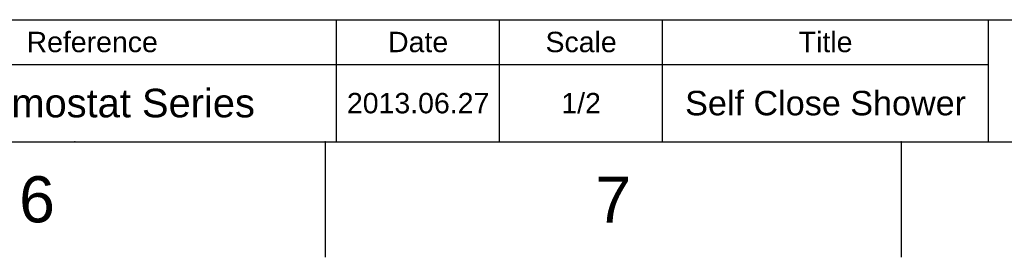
# Model space of a CAD drawing. Header units: millimetres. Extents: x 1538 to 2132, y 568 to 988.
# Tile 8 of 15: x 1939 to 2060, y 568 to 597. Entities that reach past the tile are written whole.
import ezdxf

# ---------------------------------------------------------------- set-up
doc = ezdxf.new("R2010")
doc.units = ezdxf.units.MM
doc.header["$LTSCALE"] = 0.1
doc.layers.add('FORM', color=7, linetype='Continuous')
doc.layers.add('TEXT', color=2, linetype='Continuous')
doc.styles.get("Standard").update_dxf_attribs({"font": 'arial_0.ttf'})

msp = doc.modelspace()

# ---------------------------------------------------------------- linework, layer by layer
for p, q in [((1552.6326, 581.6721), (2118.2892, 581.6721)), ((1976.875, 581.6721), (1976.875, 567.5307)), ((2047.5821, 581.6721), (2047.5821, 567.5307))]:
    msp.add_line(p, q)
for p in [(1946.168, 581.6721), (1976.875, 581.6721), (2047.5821, 581.6721)]:
    msp.add_point(p)
at = {"layer": 'FORM'}
for p, q in [((1847.7892, 596.6721), (2118.2892, 596.6721)), ((1978.2892, 581.6721), (1978.2892, 596.6721)), ((1978.2892, 581.6721), (1978.2892, 596.6721)), ((1978.2892, 581.6721), (1978.2892, 596.6721)), ((1998.2892, 581.6721), (1998.2892, 596.6721)), ((2018.2892, 581.6721), (2018.2892, 596.6721)), ((2058.2892, 581.6721), (2058.2892, 596.6721)), ((1918.2892, 591.1721), (2058.2892, 591.1721))]:
    msp.add_line(p, q, dxfattribs=at)

# ---------------------------------------------------------------- texts
at = {"char_height": 5.6566, "attachment_point": 5}
for s, insert in [('6', (1941.5215, 574.6014)), ('7', (2012.2286, 574.6014))]:
    msp.add_mtext_dynamic_manual_height_columns(s, width=50, gutter_width=12.5, heights=[0], dxfattribs=dict(at, insert=insert))
at = {"layer": 'TEXT', "attachment_point": 5}
for s, width, insert, char_height in [('Reference', 60, (1948.2892, 593.9221), 2.5), ('Date', 20, (1988.2892, 593.9221), 2.5), ('Scale', 20, (2008.2892, 593.9221), 2.5), ('Title', 40, (2038.2892, 593.9221), 2.5), ('Thermostat Series', 60, (1948.2892, 586.4221), 3.5), ('2013.06.27', 20, (1988.2892, 586.4221), 2.5), ('1/2', 20, (2008.2892, 586.4221), 2.5), ('Self Close Shower', 40, (2038.2892, 586.4221), 3)]:
    msp.add_mtext_dynamic_manual_height_columns(s, width=width, gutter_width=12.5, heights=[0], dxfattribs=dict(at, insert=insert, char_height=char_height))

doc.saveas('drawing.dxf')
